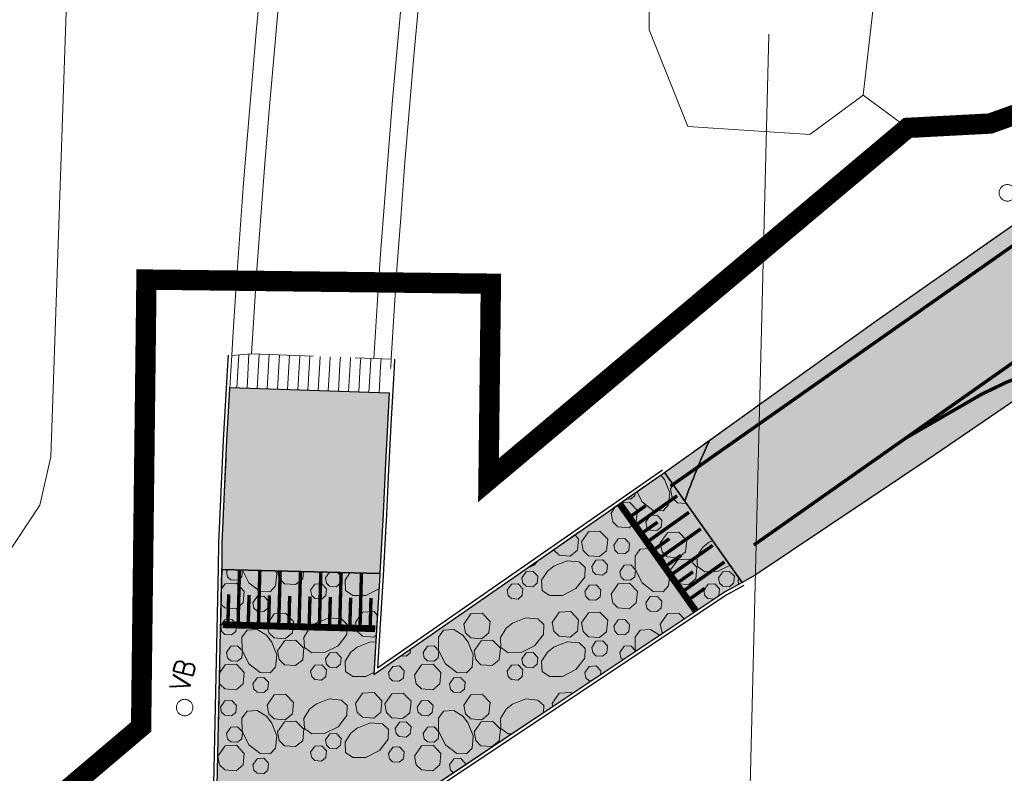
# Model space of a CAD drawing. Header units: metres. Extents: x 148316 to 148653, y 486436 to 486744.
# Tile 13 of 87: x 148396 to 148425, y 486577 to 486599. Entities that reach past the tile are written whole.
import ezdxf

# ---------------------------------------------------------------- set-up
doc = ezdxf.new("R2010")
doc.units = ezdxf.units.M
doc.header["$MEASUREMENT"] = 0
doc.linetypes.add('3-3 (0.10)', pattern=[6, -3, 3])
doc.linetypes.add('DGN Style 2', pattern=[3.0576, 1.83456, -1.22304])
for name, color, linetype, lineweight in [('BWR-nieuw-belijning-3-3 streep dik 100', 51, '3-3 (0.10)', 0), ('BWR-nieuw-raster-asfaltweg 60%', 253, 'Continuous', 30), ('BWR-nieuw-raster-betongranulaat 20%', 254, 'Continuous', 30), ('BWR-verw-band-opsluit 100x200_GV', 6, '1020w', 30), ('BWR-verw-situatie', 214, 'DGN Style 2', 13), ('N-WE-VW-MARKERING_DREMPEL-G', 7, 'Continuous', 30), ('N-WE-VW-MARKERING_LANGS_STREEP_DOORGETROKKEN_010-G', 7, 'Continuous', 13), ('TOP-L-duiker', 7, 'Continuous', 0), ('TOP-L-topo objecten vlak', 7, 'Continuous', 0), ('WVB-alg-werkgrens', 6, 'Continuous', 53), ('WVB-pen-dik 013', 1, 'Continuous', 0)]:
    doc.layers.add(name, color=color, linetype=linetype, lineweight=lineweight)
doc.styles.add('Style-STANDARD', font='STANDARD.shx')
doc.styles.add('Style-WORKING', font='WORKING.shx')
doc.linetypes.add('1020w', pattern='A,1.8,-0.3,["v",Style-WORKING,S=0.499998,R=0,X=-0.132,Y=-0.187],-2.1', length=4.2)
doc.linetypes.add('betonrugw', pattern='A,1,-1.1,["v",Style-WORKING,S=0.499998,R=0,X=-0.132,Y=-0.187],-2.1', length=4.2)

# ---------------------------------------------------------------- blocks, each defined once
blk = doc.blocks.new('14')
at = {"color": 0, "linetype": 'ByBlock', "lineweight": -2}
blk.add_circle((0, 0), 0.25, dxfattribs=at)
at = {"color": 0, "linetype": 'ByBlock', "lineweight": -2, "style": 'Style-STANDARD'}
blk.add_text('VB', height=0.6, dxfattribs=at).set_placement((0.483, 0))

msp = doc.modelspace()

# ---------------------------------------------------------------- hatches: boundary and pattern name
at = {"layer": 'BWR-nieuw-raster-asfaltweg 60%', "extrusion": (0, 0, -1)}
msp.add_hatch(color=256, dxfattribs=at).paths.add_polyline_path([(-148415.718, 486585.246, 0.030513), (-148416.451, 486587.054), (-148417.473, 486587.787), (-148421.368, 486590.581), (-148429.192, 486596.062, 0.101899), (-148435.616, 486595.437, -0.071191), (-148438.974, 486594.902), (-148435.197, 486592.236), (-148435.002, 486592.105), (-148434.761, 486591.961), (-148434.511, 486591.83), (-148434.254, 486591.713), (-148433.991, 486591.612), (-148433.363, 486591.389), (-148429.464, 486590.008), (-148426.536, 486588.971), (-148423.126, 486586.637), (-148417.789, 486583.069), (-148417.412, 486582.847)])
msp.add_hatch(color=256, dxfattribs=at).paths.add_polyline_path([(-148406.991, 486588.449), (-148406.948, 486587.692), (-148406.87, 486586.177), (-148406.799, 486584.661), (-148406.794, 486584.539), (-148406.712, 486583.112), (-148402.053, 486583.234), (-148402.054, 486583.284), (-148402.057, 486584.005), (-148402.125, 486585.528), (-148402.201, 486587.05), (-148402.284, 486588.573), (-148402.286, 486588.606)], flags=0)
at = {"layer": 'BWR-nieuw-raster-betongranulaat 20%'}
msp.add_hatch(color=256, dxfattribs=at).paths.add_polyline_path([(148416.451, 486587.054, 0.030513), (148415.718, 486585.246), (148415.117, 486586.097)])
msp.add_hatch(color=256, dxfattribs=at).paths.add_polyline_path([(148402.604, 486551.092), (148402.459, 486554.116), (148402.395, 486554.128), (148402.237, 486554.035), (148400.721, 486553.145), (148396.138, 486550.624), (148395.445, 486550.243), (148394.065, 486549.403), (148392.273, 486552.907), (148393.697, 486553.603), (148402.115, 486558.251), (148401.987, 486565.719), (148401.865, 486572.257), (148394.199, 486566.633), (148394.3, 486566.518), (148393.832, 486566.187), (148391.487, 486569.233), (148392.769, 486570.183), (148393.614, 486570.797), (148401.836, 486576.775), (148401.913, 486576.831), (148402.053, 486583.234), (148406.712, 486583.112), (148406.709, 486583.063), (148406.533, 486580.127), (148411.61, 486583.658), (148415.117, 486586.097), (148417.412, 486582.847), (148416.905, 486582.575), (148411.327, 486578.853), (148406.411, 486575.573), (148406.494, 486569.071), (148406.593, 486561.312), (148411.104, 486564.465), (148413.534, 486566.164), (148414.815, 486567.143), (148417.076, 486564.021), (148411.223, 486559.992), (148406.756, 486556.917), (148407.038, 486553.161), (148407.134, 486551.445), (148407.135, 486551.412), (148402.605, 486551.052)], flags=0)

# ---------------------------------------------------------------- linework, layer by layer
at = {"layer": 'BWR-nieuw-belijning-3-3 streep dik 100', "color": 7, "const_width": 0.1, "flags": 128}
msp.add_lwpolyline([(148415.292, 486585.691), (148533.598, 486668.881)], dxfattribs=at)
at = {"layer": 'BWR-nieuw-raster-asfaltweg 60%', "flags": 128}
msp.add_lwpolyline([(148415.718, 486585.246, -0.030513), (148416.451, 486587.054), (148417.473, 486587.787), (148421.368, 486590.581), (148429.192, 486596.062, -0.101899), (148435.616, 486595.437, 0.071191), (148438.974, 486594.902), (148435.197, 486592.236), (148435.002, 486592.105), (148434.761, 486591.961), (148434.511, 486591.83), (148434.254, 486591.713), (148433.991, 486591.612), (148433.363, 486591.389), (148429.464, 486590.008), (148426.536, 486588.971), (148423.126, 486586.637), (148417.789, 486583.069), (148417.412, 486582.847)], format="xyb", close=True, dxfattribs=at)
msp.add_lwpolyline([(148406.991, 486588.449), (148406.948, 486587.692), (148406.87, 486586.177), (148406.799, 486584.661), (148406.794, 486584.539), (148406.712, 486583.112), (148402.053, 486583.234), (148402.054, 486583.284), (148402.057, 486584.005), (148402.125, 486585.528), (148402.201, 486587.05), (148402.284, 486588.573), (148402.286, 486588.606)], close=True, dxfattribs=at)
at = {"layer": 'BWR-nieuw-raster-betongranulaat 20%', "flags": 128}
msp.add_lwpolyline([(148416.451, 486587.054, 0.030513), (148415.718, 486585.246), (148415.117, 486586.097)], format="xyb", close=True, dxfattribs=at)
msp.add_lwpolyline([(148393.614, 486570.797), (148401.836, 486576.775), (148401.913, 486576.831), (148402.053, 486583.234), (148406.712, 486583.112), (148406.709, 486583.063), (148406.533, 486580.127), (148411.61, 486583.658), (148415.117, 486586.097), (148417.412, 486582.847), (148416.905, 486582.575), (148411.327, 486578.853), (148406.411, 486575.573), (148406.494, 486569.071), (148406.593, 486561.312), (148411.104, 486564.465), (148413.534, 486566.164), (148414.815, 486567.143), (148417.076, 486564.021), (148411.223, 486559.992), (148406.756, 486556.917)], dxfattribs=at)
at = {"layer": 'BWR-verw-band-opsluit 100x200_GV', "linetype": 'betonrugw', "flags": 128}
for points in [[(148391.427, 486569.313), (148392.71, 486570.264), (148393.555, 486570.878), (148401.814, 486576.883), (148401.954, 486583.285), (148401.957, 486584.007), (148402.025, 486585.533), (148402.101, 486587.055), (148402.184, 486588.579), (148402.216, 486589.109), (148402.243, 486589.561)], [(148407.149, 486589.442), (148407.134, 486589.201), (148407.048, 486587.687), (148406.97, 486586.172), (148406.899, 486584.657), (148406.894, 486584.534), (148406.809, 486583.057), (148406.645, 486580.327)], [(148406.809, 486583.057), (148406.645, 486580.327), (148415.06, 486586.179)], [(148417.459, 486582.759), (148416.957, 486582.489), (148406.512, 486575.52), (148406.691, 486561.502), (148411.047, 486564.547), (148413.475, 486566.245), (148414.754, 486567.222)]]:
    msp.add_lwpolyline(points, dxfattribs=at)
at = {"layer": 'BWR-verw-situatie'}
for p, q in [((148402.492, 486588.599), (148402.547, 486589.571)), ((148402.792, 486588.589), (148402.85, 486589.604)), ((148403.092, 486588.579), (148403.15, 486589.592)), ((148406.991, 486588.449), (148402.286, 486588.606)), ((148417.412, 486582.847), (148415.718, 486585.246)), ((148402.053, 486583.234), (148406.712, 486583.112))]:
    msp.add_line(p, q, dxfattribs=at)
at = {"layer": 'BWR-verw-situatie', "flags": 128}
for points in [[(148480.64, 486624.068), (148472.875, 486618.584), (148459.92, 486609.674), (148459.269, 486609.226), (148435.197, 486592.236), (148435.002, 486592.105), (148434.761, 486591.961), (148434.511, 486591.83), (148434.254, 486591.713), (148433.991, 486591.612), (148433.363, 486591.389), (148429.464, 486590.008), (148426.536, 486588.971), (148423.126, 486586.637), (148417.789, 486583.069), (148417.412, 486582.847)], [(148430.057, 486596.668), (148421.368, 486590.581), (148417.473, 486587.787)], [(148402.343, 486589.555), (148402.316, 486589.103), (148402.284, 486588.573), (148402.201, 486587.05), (148402.125, 486585.528), (148402.057, 486584.005), (148402.054, 486583.284), (148401.913, 486576.831)], [(148402.343, 486589.555), (148402.925, 486589.601)], [(148402.925, 486589.601), (148406.536, 486589.464)], [(148403.392, 486588.569), (148403.44, 486589.421), (148403.45, 486589.581)], [(148403.692, 486588.559), (148403.74, 486589.403), (148403.75, 486589.57)], [(148403.992, 486588.549), (148404.039, 486589.385), (148404.05, 486589.558)], [(148404.292, 486588.539), (148404.339, 486589.367), (148404.35, 486589.547)], [(148404.592, 486588.529), (148404.638, 486589.35), (148404.65, 486589.536)], [(148404.892, 486588.519), (148404.938, 486589.332), (148404.95, 486589.524)], [(148405.191, 486588.509), (148405.237, 486589.314), (148405.25, 486589.513)], [(148405.491, 486588.499), (148405.537, 486589.296), (148405.549, 486589.501)], [(148405.791, 486588.489), (148405.836, 486589.278), (148405.849, 486589.49)], [(148406.091, 486588.479), (148406.136, 486589.26), (148406.149, 486589.479)], [(148406.391, 486588.469), (148406.435, 486589.243), (148406.449, 486589.467)], [(148406.536, 486589.464), (148407.049, 486589.448)], [(148406.749, 486589.457), (148406.735, 486589.225), (148406.691, 486588.459)], [(148406.709, 486583.063), (148406.794, 486584.539), (148406.799, 486584.661), (148406.87, 486586.177), (148406.948, 486587.692), (148407.034, 486589.207), (148407.049, 486589.448)], [(148417.473, 486587.787), (148415.117, 486586.097)], [(148415.117, 486586.097), (148411.61, 486583.658), (148406.533, 486580.127)], [(148406.533, 486580.127), (148406.709, 486583.063)], [(148417.412, 486582.847), (148416.905, 486582.575), (148411.327, 486578.853), (148406.411, 486575.573)]]:
    msp.add_lwpolyline(points, dxfattribs=at)
at = {"layer": 'BWR-verw-situatie', "ltscale": 0.1}
msp.add_arc((148430.886, 486580.152), 16, 154.4459, 161.4368, dxfattribs=at)
at = {"layer": 'N-WE-VW-MARKERING_DREMPEL-G', "flags": 128}
for points, const_width in [([(148414.251, 486584.529), (148415.49, 486585.409)], 0.1), ([(148413.792, 486585.175), (148416.045, 486582.001)], 0.2), ([(148414.077, 486584.774), (148414.565, 486585.12)], 0.1), ([(148414.598, 486584.04), (148415.839, 486584.921)], 0.1), ([(148414.424, 486584.285), (148414.912, 486584.631)], 0.1), ([(148414.945, 486583.551), (148416.188, 486584.433)], 0.1), ([(148414.772, 486583.795), (148415.26, 486584.142)], 0.1), ([(148415.293, 486583.061), (148416.538, 486583.945)], 0.1), ([(148415.119, 486583.306), (148415.607, 486583.653)], 0.1), ([(148415.64, 486582.572), (148416.887, 486583.457)], 0.1), ([(148402.531, 486581.69), (148402.571, 486583.22)], 0.1), ([(148403.131, 486581.675), (148403.171, 486583.205)], 0.1), ([(148403.73, 486581.659), (148403.771, 486583.189)], 0.1), ([(148404.33, 486581.643), (148404.37, 486583.173)], 0.1), ([(148404.93, 486581.627), (148404.97, 486583.157)], 0.1), ([(148405.53, 486581.612), (148405.57, 486583.142)], 0.1), ([(148406.13, 486581.596), (148406.17, 486583.126)], 0.1), ([(148415.466, 486582.817), (148415.954, 486583.163)], 0.1), ([(148415.814, 486582.328), (148416.302, 486582.674)], 0.1), ([(148402.231, 486581.698), (148402.252, 486582.498)], 0.1), ([(148402.831, 486581.682), (148402.852, 486582.482)], 0.1), ([(148403.431, 486581.667), (148403.452, 486582.466)], 0.1), ([(148404.03, 486581.651), (148404.051, 486582.451)], 0.1), ([(148404.63, 486581.635), (148404.651, 486582.435)], 0.1), ([(148405.23, 486581.619), (148405.251, 486582.419)], 0.1), ([(148405.83, 486581.604), (148405.851, 486582.403)], 0.1), ([(148406.43, 486581.588), (148406.451, 486582.388)], 0.1), ([(148406.576, 486581.484), (148402.078, 486581.602)], 0.2)]:
    msp.add_lwpolyline(points, dxfattribs=dict(at, const_width=const_width))
at = {"layer": 'N-WE-VW-MARKERING_LANGS_STREEP_DOORGETROKKEN_010-G', "flags": 128}
for points in [[(148549.426, 486673.161, 0.1, 0.1, 0), (148471.295, 486618.123, 0.1, 0.1, -0.032155), (148471.273, 486618.11, 0.1, 0.1, 0), (148451.288, 486607.575, 0.1, 0.1, 0.032155), (148451.266, 486607.562, 0.1, 0.1, 0), (148417.751, 486583.953, 0.1, 0.1, 0)], [(148432.514, 486591.404, 0.1, 0.1, -0.070675), (148432.464, 486591.378, 0.1, 0.1, 0), (148425.227, 486588.772, 0.1, 0.1, 0), (148424.464, 486588.402, 0.1, 0.1, 0), (148422.249, 486587.122, 0.1, 0.1, 0)]]:
    msp.add_lwpolyline(points, format="xyseb", dxfattribs=at)
at = {"layer": 'TOP-L-duiker', "color": 7, "linetype": 'Continuous', "lineweight": 0, "flags": 128}
msp.add_lwpolyline([(148417.035, 486552.257), (148418.192, 486599.046)], dxfattribs=at)
at = {"layer": 'TOP-L-topo objecten vlak', "color": 7, "linetype": 'Continuous', "lineweight": 0}
for p, q in [((148424.723, 486596.403), (148547.563, 486682.862)), ((148420.977, 486597.242), (148421.29, 486599.895)), ((148422.293, 486596.275), (148420.977, 486597.242)), ((148424.723, 486596.403), (148422.293, 486596.275))]:
    msp.add_line(p, q, dxfattribs=at)
at = {"layer": 'TOP-L-topo objecten vlak', "color": 7, "linetype": 'Continuous', "lineweight": 0, "flags": 128}
for points in [[(148420.677, 486645.505), (148420.281, 486644.072), (148419.692, 486641.515), (148419.011, 486638.433), (148418.142, 486634.279), (148417.561, 486631.344), (148417.027, 486628.514), (148416.283, 486624.327), (148416.049, 486622.939), (148415.899, 486622.033), (148415.651, 486620.499), (148415.465, 486619.315), (148415.273, 486618.059), (148414.981, 486616.092), (148414.577, 486613.635), (148416.651, 486611.139), (148415.972, 486606.975), (148414.641, 486605.548), (148414.661, 486599.171), (148415.801, 486596.318), (148417.604, 486596.2)], [(148393.899, 486582.901), (148395.251, 486582.985), (148396.675, 486585.133), (148396.999, 486586.556), (148397.504, 486601.14), (148397.596, 486609.926), (148399.147, 486612.234), (148399.377, 486613.148), (148399.691, 486614.912), (148399.965, 486616.43), (148400.371, 486618.632), (148400.79, 486620.861), (148401.168, 486622.83), (148401.486, 486624.458), (148401.899, 486626.536), (148402.304, 486628.535), (148402.657, 486630.25), (148403.262, 486633.11)], [(148403.219, 486600.732), (148403.076, 486599.215), (148402.94, 486597.696), (148402.812, 486596.177), (148402.692, 486594.657), (148402.579, 486593.137), (148402.473, 486591.616), (148402.375, 486590.095), (148402.343, 486589.555)], [(148403.722, 486599.92), (148403.58, 486598.356), (148403.445, 486596.792), (148403.318, 486595.227), (148403.198, 486593.661), (148403.086, 486592.095), (148402.982, 486590.529), (148402.925, 486589.601)], [(148406.536, 486589.464), (148406.635, 486591.036), (148406.737, 486592.555), (148406.848, 486594.072), (148406.965, 486595.589), (148407.091, 486597.106), (148407.223, 486598.622), (148407.363, 486600.137)], [(148407.049, 486589.448), (148407.128, 486590.721), (148407.229, 486592.235), (148407.338, 486593.748), (148407.455, 486595.261), (148407.578, 486596.773), (148407.71, 486598.284), (148407.849, 486599.795)], [(148417.604, 486596.2), (148419.406, 486596.081), (148420.977, 486597.242)]]:
    msp.add_lwpolyline(points, dxfattribs=at)
at = {"layer": 'WVB-alg-werkgrens', "const_width": 0.6, "flags": 128}
msp.add_lwpolyline([(148548.149, 486682.039), (148429.135, 486597.978), (148424.723, 486596.403), (148422.293, 486596.275), (148409.921, 486585.871), (148409.991, 486591.673), (148399.824, 486591.795), (148399.666, 486578.585), (148362.388, 486546.945), (148366.864, 486540.289), (148385.843, 486553.051), (148390.082, 486545.198), (148397.936, 486549.438), (148405.482, 486505.39), (148415.064, 486470.684), (148423.293, 486449.926), (148506.104, 486508.865)], dxfattribs=at)
at = {"layer": 'WVB-pen-dik 013'}
for p, q in [((148415.01, 486586.023), (148415.126, 486585.876)), ((148415.166, 486586.027), (148415.104, 486586.088)), ((148415.296, 486585.616), (148415.376, 486585.73)), ((148413.538, 486584.901), (148413.673, 486585.093)), ((148416.428, 486584.038), (148416.539, 486584.083)), ((148402.188, 486583.178), (148402.225, 486583.229)), ((148405.106, 486582.986), (148405.224, 486583.151)), ((148411.817, 486579.18), (148411.798, 486579.278))]:
    msp.add_line(p, q, dxfattribs=at)
at = {"layer": 'WVB-pen-dik 013', "flags": 128}
for points in [[(148415.116, 486585.893), (148415.273, 486585.501), (148415.238, 486585.138), (148415.078, 486584.968), (148414.786, 486584.973), (148414.453, 486585.236), (148414.304, 486585.532)], [(148414.249, 486585.493), (148414.241, 486585.413), (148414.116, 486585.308), (148413.996, 486585.317)], [(148415.76, 486585.186), (148415.501, 486585.206), (148415.346, 486585.358), (148415.296, 486585.616)], [(148413.835, 486585.205), (148414.086, 486585.218), (148414.316, 486584.976), (148414.283, 486584.638), (148414.076, 486584.466), (148413.743, 486584.491), (148413.588, 486584.643), (148413.538, 486584.901)], [(148414.568, 486584.643), (148414.696, 486584.823), (148414.896, 486584.833), (148415.036, 486584.688), (148415.016, 486584.486), (148414.891, 486584.381), (148414.693, 486584.396), (148414.598, 486584.486), (148414.568, 486584.643)], [(148412.466, 486584.254), (148412.576, 486584.138), (148412.543, 486583.801), (148412.336, 486583.628), (148412.003, 486583.653), (148411.848, 486583.806), (148411.845, 486583.822)], [(148412.661, 486584.051), (148412.873, 486584.348), (148413.208, 486584.368), (148413.441, 486584.126), (148413.406, 486583.788), (148413.198, 486583.616), (148412.868, 486583.638), (148412.713, 486583.791), (148412.661, 486584.051)], [(148414.991, 486584.016), (148415.203, 486584.313), (148415.538, 486584.333), (148415.771, 486584.091), (148415.736, 486583.753), (148415.528, 486583.581), (148415.198, 486583.603), (148415.043, 486583.756), (148414.991, 486584.016)], [(148413.618, 486583.956), (148413.746, 486584.136), (148413.946, 486584.148), (148414.086, 486584.003), (148414.063, 486583.798), (148413.941, 486583.693), (148413.741, 486583.711), (148413.648, 486583.801), (148413.618, 486583.956)], [(148417.052, 486583.356), (148416.683, 486583.173), (148416.306, 486583.166), (148416.091, 486583.318), (148416.073, 486583.621), (148416.246, 486583.891), (148416.446, 486584.048)], [(148415.116, 486583.501), (148415.273, 486583.108), (148415.238, 486582.746), (148415.078, 486582.576), (148414.786, 486582.581), (148414.453, 486582.843), (148414.251, 486583.246), (148414.246, 486583.623), (148414.398, 486583.838), (148414.698, 486583.856), (148414.968, 486583.683), (148415.126, 486583.483)], [(148411.384, 486583.501), (148411.283, 486583.373), (148410.993, 486583.229)], [(148411.843, 486583.333), (148412.238, 486583.491), (148412.598, 486583.458), (148412.771, 486583.293), (148412.763, 486583.003), (148412.503, 486582.668), (148412.101, 486582.468), (148411.721, 486582.463), (148411.506, 486582.613), (148411.488, 486582.918), (148411.663, 486583.186), (148411.861, 486583.343)], [(148412.968, 486583.326), (148413.093, 486583.508), (148413.296, 486583.518), (148413.436, 486583.373), (148413.413, 486583.168), (148413.288, 486583.066), (148413.091, 486583.081), (148412.996, 486583.171), (148412.968, 486583.326)], [(148413.793, 486583.178), (148413.921, 486583.358), (148414.121, 486583.368), (148414.261, 486583.223), (148414.241, 486583.021), (148414.116, 486582.916), (148413.918, 486582.931), (148413.823, 486583.021), (148413.793, 486583.178)], [(148415.296, 486583.223), (148415.506, 486583.523), (148415.841, 486583.541), (148416.073, 486583.298), (148416.041, 486582.961), (148415.833, 486582.788), (148415.501, 486582.813), (148415.346, 486582.966), (148415.296, 486583.223)], [(148402.655, 486583.218), (148402.636, 486583.021), (148402.511, 486582.916), (148402.313, 486582.931), (148402.218, 486583.021), (148402.188, 486583.178)], [(148403.635, 486583.192), (148403.668, 486583.108), (148403.633, 486582.746), (148403.473, 486582.576), (148403.181, 486582.581), (148402.848, 486582.843), (148402.66, 486583.218)], [(148404.456, 486583.171), (148404.436, 486582.961), (148404.228, 486582.788), (148403.896, 486582.813), (148403.741, 486582.966), (148403.697, 486583.191)], [(148405.464, 486583.144), (148405.573, 486583.031), (148405.551, 486582.826), (148405.426, 486582.723), (148405.228, 486582.738), (148405.136, 486582.828), (148405.106, 486582.986)], [(148406.685, 486582.66), (148406.298, 486582.468), (148405.918, 486582.463), (148405.703, 486582.613), (148405.686, 486582.918), (148405.828, 486583.135)], [(148410.908, 486582.986), (148411.036, 486583.163), (148411.236, 486583.176), (148411.376, 486583.031), (148411.353, 486582.826), (148411.228, 486582.723), (148411.031, 486582.738), (148410.938, 486582.828), (148410.908, 486582.986)], [(148416.711, 486582.986), (148416.838, 486583.163), (148417.038, 486583.176), (148417.178, 486583.031), (148417.156, 486582.826), (148417.031, 486582.723), (148416.833, 486582.738), (148416.741, 486582.828), (148416.711, 486582.986)], [(148402.04, 486582.661), (148402.143, 486582.808), (148402.481, 486582.826), (148402.711, 486582.583), (148402.678, 486582.246), (148402.471, 486582.073), (148402.138, 486582.098), (148402.03, 486582.204)], [(148404.671, 486582.621), (148404.798, 486582.801), (148404.998, 486582.813), (148405.136, 486582.666), (148405.116, 486582.463), (148404.993, 486582.358), (148404.793, 486582.376), (148404.701, 486582.466), (148404.671, 486582.621)], [(148410.473, 486582.621), (148410.601, 486582.801), (148410.801, 486582.813), (148410.938, 486582.666), (148410.918, 486582.463), (148410.796, 486582.358), (148410.596, 486582.376), (148410.503, 486582.466), (148410.473, 486582.621)], [(148412.768, 486582.586), (148412.896, 486582.766), (148413.096, 486582.778), (148413.236, 486582.633), (148413.213, 486582.428), (148413.091, 486582.323), (148412.891, 486582.341), (148412.798, 486582.431), (148412.768, 486582.586)], [(148413.538, 486582.508), (148413.748, 486582.808), (148414.086, 486582.826), (148414.316, 486582.583), (148414.283, 486582.246), (148414.076, 486582.073), (148413.743, 486582.098), (148413.588, 486582.251), (148413.538, 486582.508)], [(148416.276, 486582.621), (148416.403, 486582.801), (148416.603, 486582.813), (148416.741, 486582.666), (148416.721, 486582.463), (148416.663, 486582.413)], [(148417.298, 486582.786), (148417.291, 486582.918), (148417.325, 486582.97)], [(148402.963, 486582.251), (148403.091, 486582.431), (148403.291, 486582.441), (148403.431, 486582.296), (148403.411, 486582.093), (148403.286, 486581.988), (148403.088, 486582.003), (148402.993, 486582.093), (148402.963, 486582.251)], [(148414.568, 486582.251), (148414.696, 486582.431), (148414.896, 486582.441), (148415.036, 486582.296), (148415.016, 486582.093), (148414.891, 486581.988), (148414.693, 486582.003), (148414.598, 486582.093), (148414.568, 486582.251)], [(148416.582, 486582.36), (148416.398, 486582.376), (148416.306, 486582.466), (148416.276, 486582.621)], [(148403.386, 486581.623), (148403.598, 486581.921), (148403.933, 486581.941), (148404.166, 486581.698), (148404.131, 486581.361), (148403.923, 486581.188), (148403.593, 486581.211), (148403.438, 486581.363), (148403.386, 486581.623)], [(148405.996, 486581.671), (148406.206, 486581.971), (148406.543, 486581.988), (148406.639, 486581.888)], [(148409.188, 486581.623), (148409.401, 486581.921), (148409.736, 486581.941), (148409.968, 486581.698), (148409.933, 486581.361), (148409.726, 486581.188), (148409.396, 486581.211), (148409.241, 486581.363), (148409.188, 486581.623)], [(148411.798, 486581.671), (148412.008, 486581.971), (148412.346, 486581.988), (148412.576, 486581.746), (148412.543, 486581.408), (148412.336, 486581.236), (148412.003, 486581.261), (148411.848, 486581.413), (148411.798, 486581.671)], [(148412.661, 486581.658), (148412.873, 486581.956), (148413.208, 486581.976), (148413.441, 486581.733), (148413.406, 486581.396), (148413.198, 486581.223), (148412.868, 486581.246), (148412.713, 486581.398), (148412.661, 486581.658)], [(148414.991, 486581.623), (148415.203, 486581.921), (148415.538, 486581.941), (148415.701, 486581.771)], [(148402.016, 486581.568), (148402.141, 486581.743), (148402.341, 486581.756), (148402.481, 486581.611), (148402.458, 486581.406), (148402.336, 486581.301), (148402.136, 486581.318), (148402.043, 486581.408), (148402.016, 486581.549)], [(148404.823, 486581.646), (148405.216, 486581.803), (148405.578, 486581.771), (148405.748, 486581.606), (148405.743, 486581.313), (148405.481, 486580.981), (148405.078, 486580.781), (148404.701, 486580.773), (148404.486, 486580.926), (148404.468, 486581.228), (148404.641, 486581.498), (148404.841, 486581.656)], [(148406.603, 486581.294), (148406.533, 486581.236), (148406.201, 486581.261), (148406.046, 486581.413), (148405.996, 486581.671)], [(148410.626, 486581.646), (148411.018, 486581.803), (148411.381, 486581.771), (148411.551, 486581.606), (148411.546, 486581.313), (148411.283, 486580.981), (148410.881, 486580.781), (148410.503, 486580.773), (148410.288, 486580.926), (148410.271, 486581.228), (148410.443, 486581.498), (148410.643, 486581.656)], [(148413.618, 486581.563), (148413.746, 486581.743), (148413.946, 486581.756), (148414.086, 486581.611), (148414.063, 486581.406), (148413.941, 486581.301), (148413.741, 486581.318), (148413.648, 486581.408), (148413.618, 486581.563)], [(148415.062, 486581.345), (148415.043, 486581.363), (148414.991, 486581.623)], [(148403.511, 486581.108), (148403.668, 486580.716), (148403.633, 486580.353), (148403.473, 486580.183), (148403.181, 486580.188), (148402.848, 486580.451), (148402.646, 486580.853), (148402.641, 486581.231), (148402.793, 486581.446), (148403.093, 486581.463), (148403.363, 486581.291), (148403.521, 486581.091)], [(148409.313, 486581.108), (148409.471, 486580.716), (148409.436, 486580.353), (148409.276, 486580.183), (148408.983, 486580.188), (148408.651, 486580.451), (148408.448, 486580.853), (148408.443, 486581.231), (148408.596, 486581.446), (148408.896, 486581.463), (148409.166, 486581.291), (148409.323, 486581.091)], [(148414.269, 486580.816), (148414.251, 486580.853), (148414.246, 486581.231), (148414.398, 486581.446), (148414.698, 486581.463), (148414.968, 486581.291), (148414.972, 486581.285)], [(148402.188, 486580.786), (148402.316, 486580.966), (148402.516, 486580.976), (148402.656, 486580.831), (148402.636, 486580.628), (148402.511, 486580.523), (148402.313, 486580.538), (148402.218, 486580.628), (148402.188, 486580.786)], [(148403.691, 486580.831), (148403.901, 486581.131), (148404.236, 486581.148), (148404.468, 486580.906), (148404.436, 486580.568), (148404.228, 486580.396), (148403.896, 486580.421), (148403.741, 486580.573), (148403.691, 486580.831)], [(148406.041, 486580.941), (148406.436, 486581.098), (148406.59, 486581.084)], [(148407.991, 486580.786), (148408.118, 486580.966), (148408.318, 486580.976), (148408.458, 486580.831), (148408.438, 486580.628), (148408.313, 486580.523), (148408.116, 486580.538), (148408.021, 486580.628), (148407.991, 486580.786)], [(148409.493, 486580.831), (148409.703, 486581.131), (148410.038, 486581.148), (148410.271, 486580.906), (148410.238, 486580.568), (148410.031, 486580.396), (148409.698, 486580.421), (148409.543, 486580.573), (148409.493, 486580.831)], [(148411.843, 486580.941), (148412.238, 486581.098), (148412.598, 486581.066), (148412.771, 486580.901), (148412.763, 486580.611), (148412.503, 486580.276), (148412.101, 486580.076), (148411.721, 486580.071), (148411.506, 486580.221), (148411.488, 486580.526), (148411.663, 486580.793), (148411.861, 486580.951)], [(148412.968, 486580.933), (148413.093, 486581.116), (148413.296, 486581.126), (148413.436, 486580.981), (148413.413, 486580.776), (148413.288, 486580.673), (148413.091, 486580.688), (148412.996, 486580.778), (148412.968, 486580.933)], [(148413.793, 486580.786), (148413.921, 486580.966), (148414.121, 486580.976), (148414.261, 486580.831), (148414.259, 486580.809)], [(148405.106, 486580.593), (148405.233, 486580.771), (148405.433, 486580.783), (148405.573, 486580.638), (148405.551, 486580.433), (148405.426, 486580.331), (148405.228, 486580.346), (148405.136, 486580.436), (148405.106, 486580.593)], [(148406.537, 486580.194), (148406.298, 486580.076), (148405.918, 486580.071), (148405.703, 486580.221), (148405.686, 486580.526), (148405.861, 486580.793), (148406.058, 486580.951)], [(148407.623, 486580.885), (148407.611, 486580.776), (148407.486, 486580.673), (148407.335, 486580.685)], [(148410.908, 486580.593), (148411.036, 486580.771), (148411.236, 486580.783), (148411.376, 486580.638), (148411.353, 486580.433), (148411.228, 486580.331), (148411.031, 486580.346), (148410.938, 486580.436), (148410.908, 486580.593)], [(148413.891, 486580.564), (148413.823, 486580.628), (148413.793, 486580.786)], [(148401.986, 486580.191), (148402.143, 486580.416), (148402.481, 486580.433), (148402.711, 486580.191), (148402.678, 486579.853), (148402.471, 486579.681), (148402.138, 486579.706), (148401.983, 486579.858), (148401.98, 486579.878)], [(148404.671, 486580.228), (148404.798, 486580.408), (148404.998, 486580.421), (148405.136, 486580.273), (148405.116, 486580.071), (148404.993, 486579.966), (148404.793, 486579.983), (148404.701, 486580.073), (148404.671, 486580.228)], [(148407.736, 486580.116), (148407.946, 486580.416), (148408.283, 486580.433), (148408.513, 486580.191), (148408.481, 486579.853), (148408.273, 486579.681), (148407.941, 486579.706), (148407.786, 486579.858), (148407.736, 486580.116)], [(148410.473, 486580.228), (148410.601, 486580.408), (148410.801, 486580.421), (148410.938, 486580.273), (148410.918, 486580.071), (148410.796, 486579.966), (148410.596, 486579.983), (148410.503, 486580.073), (148410.473, 486580.228)], [(148406.966, 486580.193), (148407.093, 486580.373), (148407.293, 486580.386), (148407.433, 486580.241), (148407.411, 486580.036), (148407.288, 486579.931), (148407.088, 486579.948), (148406.996, 486580.038), (148406.966, 486580.193)], [(148412.768, 486580.193), (148412.896, 486580.373), (148413.096, 486580.386), (148413.236, 486580.241), (148413.222, 486580.118)], [(148412.959, 486579.942), (148412.891, 486579.948), (148412.798, 486580.038), (148412.768, 486580.193)], [(148402.963, 486579.858), (148403.091, 486580.038), (148403.291, 486580.048), (148403.431, 486579.903), (148403.411, 486579.701), (148403.286, 486579.596), (148403.088, 486579.611), (148402.993, 486579.701), (148402.963, 486579.858)], [(148408.766, 486579.858), (148408.893, 486580.038), (148409.093, 486580.048), (148409.233, 486579.903), (148409.213, 486579.701), (148409.088, 486579.596), (148408.891, 486579.611), (148408.796, 486579.701), (148408.766, 486579.858)], [(148403.386, 486579.231), (148403.598, 486579.528), (148403.933, 486579.548), (148404.166, 486579.306), (148404.131, 486578.968), (148403.923, 486578.796), (148403.593, 486578.818), (148403.438, 486578.971), (148403.386, 486579.231)], [(148405.996, 486579.278), (148406.206, 486579.578), (148406.543, 486579.596), (148406.773, 486579.353), (148406.741, 486579.016), (148406.533, 486578.843), (148406.201, 486578.868), (148406.046, 486579.021), (148405.996, 486579.278)], [(148406.858, 486579.266), (148407.071, 486579.563), (148407.406, 486579.583), (148407.638, 486579.341), (148407.603, 486579.003), (148407.396, 486578.831), (148407.066, 486578.853), (148406.911, 486579.006), (148406.858, 486579.266)], [(148409.188, 486579.231), (148409.401, 486579.528), (148409.736, 486579.548), (148409.968, 486579.306), (148409.933, 486578.968), (148409.726, 486578.796), (148409.396, 486578.818), (148409.241, 486578.971), (148409.188, 486579.231)], [(148411.798, 486579.278), (148412.008, 486579.578), (148412.346, 486579.596), (148412.382, 486579.557)], [(148402.013, 486579.171), (148402.141, 486579.351), (148402.341, 486579.363), (148402.481, 486579.218), (148402.458, 486579.013), (148402.336, 486578.908), (148402.136, 486578.926), (148402.043, 486579.016), (148402.013, 486579.171)], [(148404.823, 486579.253), (148405.216, 486579.411), (148405.578, 486579.378), (148405.748, 486579.213), (148405.743, 486578.921), (148405.481, 486578.588), (148405.078, 486578.388), (148404.701, 486578.381), (148404.486, 486578.533), (148404.468, 486578.836), (148404.641, 486579.106), (148404.841, 486579.263)], [(148407.816, 486579.171), (148407.943, 486579.351), (148408.143, 486579.363), (148408.283, 486579.218), (148408.261, 486579.013), (148408.138, 486578.908), (148407.938, 486578.926), (148407.846, 486579.016), (148407.816, 486579.171)], [(148410.623, 486578.383), (148410.503, 486578.381), (148410.288, 486578.533), (148410.271, 486578.836), (148410.443, 486579.106), (148410.643, 486579.263)], [(148410.626, 486579.253), (148411.018, 486579.411), (148411.381, 486579.378), (148411.551, 486579.213), (148411.547, 486579)], [(148403.511, 486578.716), (148403.668, 486578.323), (148403.633, 486577.961), (148403.473, 486577.791), (148403.181, 486577.796), (148402.848, 486578.058), (148402.646, 486578.461), (148402.641, 486578.838), (148402.793, 486579.053), (148403.093, 486579.071), (148403.363, 486578.898), (148403.521, 486578.698)], [(148409.313, 486578.716), (148409.471, 486578.323), (148409.436, 486577.961), (148409.276, 486577.791), (148408.983, 486577.796), (148408.651, 486578.058), (148408.448, 486578.461), (148408.443, 486578.838), (148408.596, 486579.053), (148408.896, 486579.071), (148409.166, 486578.898), (148409.323, 486578.698)], [(148403.691, 486578.438), (148403.901, 486578.738), (148404.236, 486578.756), (148404.468, 486578.513), (148404.436, 486578.176), (148404.228, 486578.003), (148403.896, 486578.028), (148403.741, 486578.181), (148403.691, 486578.438)], [(148406.041, 486578.548), (148406.436, 486578.706), (148406.796, 486578.673), (148406.968, 486578.508), (148406.961, 486578.218), (148406.701, 486577.883), (148406.298, 486577.683), (148405.918, 486577.678), (148405.703, 486577.828), (148405.686, 486578.133), (148405.861, 486578.401), (148406.058, 486578.558)], [(148407.166, 486578.541), (148407.291, 486578.723), (148407.493, 486578.733), (148407.633, 486578.588), (148407.611, 486578.383), (148407.486, 486578.281), (148407.288, 486578.296), (148407.193, 486578.386), (148407.166, 486578.541)], [(148409.493, 486578.438), (148409.703, 486578.738), (148410.038, 486578.756), (148410.271, 486578.513), (148410.238, 486578.176), (148410.031, 486578.003), (148409.698, 486578.028), (148409.543, 486578.181), (148409.493, 486578.438)], [(148402.188, 486578.393), (148402.316, 486578.573), (148402.516, 486578.583), (148402.656, 486578.438), (148402.636, 486578.236), (148402.511, 486578.131), (148402.313, 486578.146), (148402.218, 486578.236), (148402.188, 486578.393)], [(148405.106, 486578.201), (148405.233, 486578.378), (148405.433, 486578.391), (148405.573, 486578.246), (148405.551, 486578.041), (148405.426, 486577.938), (148405.228, 486577.953), (148405.136, 486578.043), (148405.106, 486578.201)], [(148407.991, 486578.393), (148408.118, 486578.573), (148408.318, 486578.583), (148408.458, 486578.438), (148408.438, 486578.236), (148408.313, 486578.131), (148408.116, 486578.146), (148408.021, 486578.236), (148407.991, 486578.393)], [(148401.933, 486577.723), (148402.143, 486578.023), (148402.481, 486578.041), (148402.711, 486577.798), (148402.678, 486577.461), (148402.471, 486577.288), (148402.138, 486577.313), (148401.983, 486577.466), (148401.933, 486577.723)], [(148404.671, 486577.836), (148404.798, 486578.016), (148404.998, 486578.028), (148405.136, 486577.881), (148405.116, 486577.678), (148404.993, 486577.573), (148404.793, 486577.591), (148404.701, 486577.681), (148404.671, 486577.836)], [(148406.966, 486577.801), (148407.093, 486577.981), (148407.293, 486577.993), (148407.433, 486577.848), (148407.411, 486577.643), (148407.288, 486577.538), (148407.088, 486577.556), (148406.996, 486577.646), (148406.966, 486577.801)], [(148407.736, 486577.723), (148407.946, 486578.023), (148408.283, 486578.041), (148408.513, 486577.798), (148408.481, 486577.461), (148408.273, 486577.288), (148407.941, 486577.313), (148407.786, 486577.466), (148407.736, 486577.723)], [(148402.963, 486577.466), (148403.091, 486577.646), (148403.291, 486577.656), (148403.431, 486577.511), (148403.411, 486577.308), (148403.286, 486577.203), (148403.088, 486577.218), (148402.993, 486577.308), (148402.963, 486577.466)], [(148408.766, 486577.466), (148408.893, 486577.646), (148409.093, 486577.656), (148409.233, 486577.511), (148409.228, 486577.452)], [(148408.885, 486577.224), (148408.796, 486577.308), (148408.766, 486577.466)]]:
    msp.add_lwpolyline(points, dxfattribs=at)

# ---------------------------------------------------------------- block references
at = {"layer": 'BWR-verw-situatie', "zscale": 0.65}
for p, xscale, yscale, rotation in [((148425.238, 486594.357), 0.9749999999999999, 0.9749999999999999, 26.84902548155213), ((148400.951, 486579.155), 0.9749999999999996, 0.9749999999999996, 75.58707225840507)]:
    msp.add_blockref('14', p, dxfattribs=dict(at, xscale=xscale, yscale=yscale, rotation=rotation))

doc.saveas('drawing.dxf')
